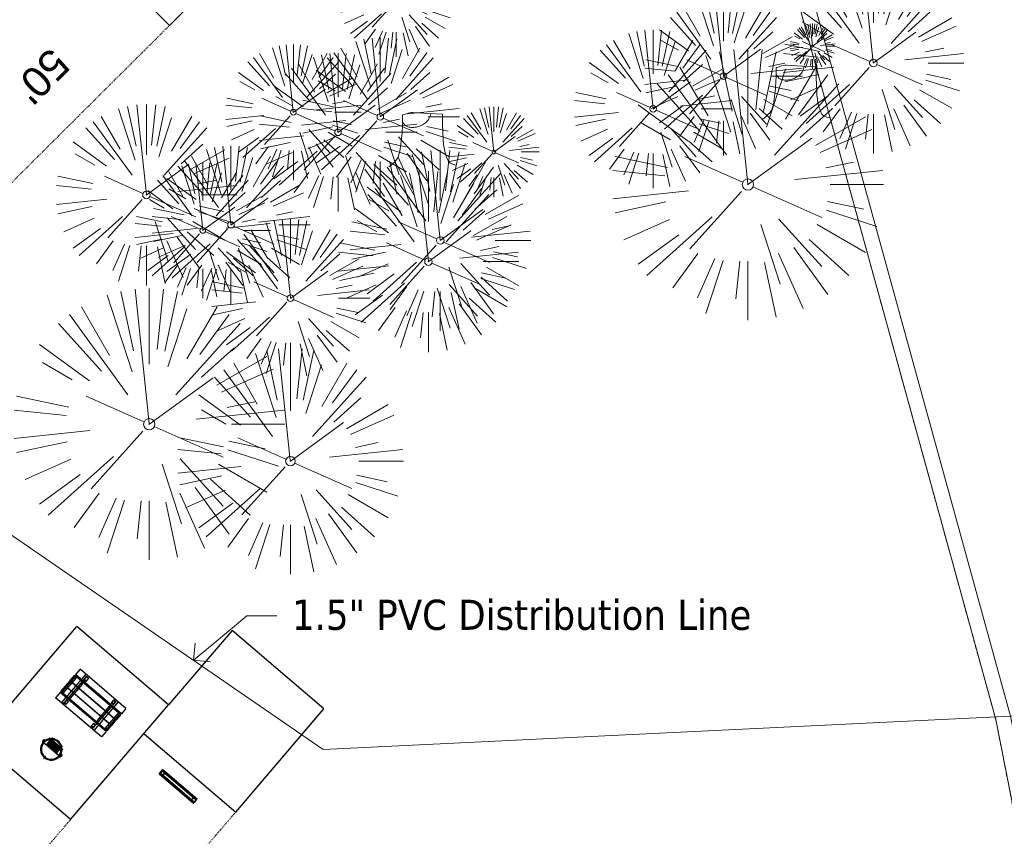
# Model space of a CAD drawing. Header units: feet. Extents: x 1134296 to 1140710, y 647902 to 649877.
# Tile 18 of 42: x 1134586 to 1134716, y 648709 to 648818. Entities that reach past the tile are written whole.
import ezdxf
from ezdxf import colors
from ezdxf.entities.mleader import LeaderData, LeaderLine
from ezdxf.lldxf.tags import DXFTag
from ezdxf.math import Vec2, Vec3

# ---------------------------------------------------------------- set-up
doc = ezdxf.new("R2010")
doc.units = ezdxf.units.FT
doc.header["$MEASUREMENT"] = 0
doc.linetypes.add('PHANTOM2', pattern=[1.25, 0.625, -0.125, 0.125, -0.125, 0.125, -0.125])
doc.linetypes.add('RAD', pattern=[0.13, 0.08, -0.05])
for name, color, linetype, lineweight in [('-ANGLE-IRON', 8, 'Continuous', 25), ('V-ANNO-TEXT', 8, 'Continuous', 13), ('V-SITE-VEGE', 8, 'Continuous', 18), ('V-UTIL-WATR-LINE', 8, 'WATER', 15)]:
    doc.layers.add(name, color=color, linetype=linetype, lineweight=lineweight)
for name, color, linetype in [('-BOLTS-LAGS-SCREWS', 7, 'Continuous'), ('-CONCRETE', 9, 'Continuous'), ('-HARDWARE', 7, 'Continuous'), ('-TIMBER', 6, 'Continuous'), ('C-CAMPSITE-PADS', 6, 'Continuous'), ('C-PRKG-ASPH', 5, 'Continuous'), ('C-PRKG-WHEL-STOP', 5, 'Continuous'), ('C-ROAD-GRVL', 1, 'RAD'), ('G-TEXT-ST02', 2, 'Continuous'), ('G-XREF', 7, 'Continuous')]:
    doc.layers.add(name, color=color, linetype=linetype)
doc.styles.add('Arial', font='arial.ttf', dxfattribs={"height": 180})
doc.styles.add('SEI-Dim & Leader', font='tahoma.ttf')
doc.styles.get("Standard").update_dxf_attribs({"font": 'arial.ttf'})
tags = doc.linetypes.add('WATER', pattern='A,1.5,-0.2,["W",Standard,S=0.08,R=0,X=-0.1,Y=-0.04],-0.05', length=1.75).pattern_tags.tags
tags[6] = DXFTag(74, 10)

# ---------------------------------------------------------------- blocks, each defined once
blk = doc.blocks.new('V-SITE-VEGE-Coniferious Tree 2')
at = {"color": 0, "linetype": 'ByBlock'}
for p, q in [((-0.0626, 0.1926), (-0.1545, 0.4755)), ((-0.0575, 0.2704), (-0.104, 0.4891)), ((-0.0003, 0.0026), (-0.0523, 0.4973)), ((0, 0.2219), (0, 0.5)), ((0.0289, 0.2753), (0.0522, 0.4973)), ((0.0572, 0.2693), (0.1039, 0.4891)), ((-0.0791, 0.1089), (-0.2939, 0.4045)), ((-0.146, 0.2528), (-0.25, 0.433)), ((0.0685, 0.211), (0.1382, 0.4256)), ((0.1391, 0.2411), (0.25, 0.433)), ((0.1869, 0.2573), (0.2939, 0.4045)), ((-0.1757, 0.1951), (-0.3346, 0.3716)), ((0.0978, 0.1086), (0.3345, 0.3716)), ((-0.2201, 0.1599), (-0.4046, 0.2939)), ((0.192, 0.1729), (0.3116, 0.2806)), ((-0.2844, 0.1642), (-0.3931, 0.227)), ((0.2488, 0.1436), (0.433, 0.25)), ((0.2659, 0.1184), (0.4568, 0.2034)), ((-0.0009, -0.0007), (0.235, 0.1707)), ((-0.2961, 0.0629), (-0.4891, 0.1039)), ((-0.0199, 0.0089), (-0.2319, 0.1032)), ((0.2873, 0.0611), (0.3885, 0.0826)), ((-0.306, 0.0322), (-0.4973, 0.0523)), ((0.1731, 0.0182), (0.4972, 0.0523)), ((0.3025, 0), (0.5, 0)), ((-0.2183, -0.0229), (-0.4973, -0.0523)), ((-0.023, -0.0255), (-0.2138, -0.2374)), ((0.0185, -0.0083), (0.272, -0.1211)), ((-0.3022, -0.0642), (-0.4891, -0.1039)), ((0.2936, -0.0624), (0.4274, -0.0908)), ((0.2891, -0.094), (0.4755, -0.1545)), ((-0.2881, -0.1283), (-0.4568, -0.2034)), ((-0.132, -0.1189), (-0.3716, -0.3346)), ((0.1144, -0.1271), (0.2718, -0.3019)), ((0.0478, -0.1473), (0.1192, -0.3671)), ((0.2555, -0.1475), (0.433, -0.25)), ((-0.2545, -0.1849), (-0.4046, -0.2939)), ((0.2254, -0.2029), (0.3716, -0.3346)), ((-0.1843, -0.2536), (-0.2767, -0.3808)), ((0.1689, -0.2325), (0.2939, -0.4045)), ((-0.1214, -0.2725), (-0.1856, -0.4168)), ((-0.091, -0.2799), (-0.1545, -0.4755)), ((-0.0297, -0.2818), (-0.0443, -0.4216)), ((0, -0.2818), (0, -0.5)), ((0.061, -0.2873), (0.1039, -0.4891)), ((0.1131, -0.2541), (0.2033, -0.4568))]:
    blk.add_line(p, q, dxfattribs=at)
blk.add_circle((0, 0), 0.0208)
blk = doc.blocks.new('_Open90')
at = {"color": 0, "linetype": 'ByBlock', "lineweight": -2}
for p, q in [((-0.5, 0.5), (0, 0)), ((0, 0), (-1, 0)), ((0, 0), (-0.5, -0.5))]:
    blk.add_line(p, q, dxfattribs=at)
blk = doc.blocks.new('V-SITE-VEGE-Stump')
for points in [[(-0.0776, 0.1565, -0.027668), (-0.0534, 0.1634, -0.067978), (-0.0432, 0.1643), (0.0086, 0.1616), (0.054, 0.1591)], [(-0.1229, -0.0143, 0.052613), (-0.0986, 0.0077, 0.106195), (-0.0905, 0.0219, 0.044862), (-0.0837, 0.0527, 0.020074), (-0.0776, 0.1229, 0.011675), (-0.0773, 0.1364, 0.007866), (-0.0776, 0.1565)], [(0.0151, 0.1613, -0.082864), (0.0081, 0.142, -0.111324), (-0.0021, 0.1306, -0.039313), (-0.0159, 0.1223, -0.049197), (-0.028, 0.1177, -0.066002), (-0.0447, 0.1155, -0.070187), (-0.0604, 0.1177, -0.114859), (-0.0685, 0.1223, -0.075938), (-0.0773, 0.1332)], [(0.054, 0.1591, 0.004334), (0.0538, 0.1369, 0.008344), (0.054, 0.1254), (0.0561, 0.0762, 0.046252), (0.0624, 0.0317, 0.069625), (0.0733, 0.0038, 0.149725), (0.0794, -0.002, 0.058523), (0.0992, -0.0091)]]:
    blk.add_lwpolyline(points, format="xyb")
blk = doc.blocks.new('Wheel_Stop')
for points in [[(-36, 6.75), (36, 6.75)], [(-36, -2.25), (-36, 6.75)], [(-35.625, 4.5), (-36, 6.75)], [(-35.625, 0), (-36, -2.25)], [(-35.955, 6.48), (35.955, 6.48)], [(-35.625, 4.5), (-35.625, 0)], [(-35.625, 4.5), (35.625, 4.5)], [(-35.625, 0), (35.625, 0)], [(35.625, 4.5), (36, 6.75)], [(35.625, 4.5), (35.625, 0)], [(35.625, 0), (36, -2.25)], [(36, -2.25), (36, 6.75)], [(-36, -2.25), (36, -2.25)], [(-35.955, -1.98), (35.955, -1.98)]]:
    blk.add_lwpolyline(points)
for centre in [(-30, 2.25), (30, 2.25)]:
    blk.add_circle(centre, 0.5)
blk = doc.blocks.new('10FT_Precast Table')
at = {"layer": '-ANGLE-IRON'}
for p, q in [((-28.5, 21.1), (-28.5, 27.6)), ((-28.5, 27.6), (-24.5, 27.6)), ((-24.5, 21.1), (-28.5, 21.1)), ((-24.5, 27.6), (-24.5, 21.1)), ((28.5, 21.1), (28.5, 27.6)), ((28.5, 27.6), (32.5, 27.6)), ((32.5, 21.1), (28.5, 21.1)), ((32.5, 27.6), (32.5, 21.1)), ((-43.5, 15.3), (-46.5, 15.3)), ((-46.5, 15.3), (-46.5, -15.3)), ((-43.5, -15.3), (-43.5, 15.3)), ((-25.5, 15.3), (-28.5, 15.3)), ((-28.5, 15.3), (-28.5, -15.3)), ((-25.5, -15.3), (-25.5, 15.3)), ((32.5, 15.3), (29.5, 15.3)), ((29.5, 15.3), (29.5, -15.3)), ((32.5, -15.3), (32.5, 15.3)), ((46.5, 15.3), (43.5, 15.3)), ((43.5, 15.3), (43.5, -15.3)), ((46.5, -15.3), (46.5, 15.3)), ((-46.5, -15.3), (-43.5, -15.3)), ((-28.5, -15.3), (-25.5, -15.3)), ((29.5, -15.3), (32.5, -15.3)), ((43.5, -15.3), (46.5, -15.3)), ((-28.5, -27.6), (-28.5, -21.1)), ((-28.5, -21.1), (-24.5, -21.1)), ((-24.5, -27.6), (-28.5, -27.6)), ((-24.5, -21.1), (-24.5, -27.6)), ((28.5, -27.6), (28.5, -21.1)), ((28.5, -21.1), (32.5, -21.1)), ((32.5, -27.6), (28.5, -27.6)), ((32.5, -21.1), (32.5, -27.6))]:
    blk.add_line(p, q, dxfattribs=at)
at = {"layer": '-BOLTS-LAGS-SCREWS'}
for centre in [(-26.5, 26.1), (-26.5, 22.6), (30.5, 26.1), (30.5, 22.6), (-45, 14.3), (-45, 8.8), (-45, 2.8), (-27, 14.3), (-27, 8.8), (-27, 2.8), (31, 14.3), (31, 8.8), (31, 2.8), (45, 14.3), (45, 8.8), (45, 2.8), (-45, -2.8), (-45, -8.8), (-45, -14.3), (-27, -2.8), (-27, -8.8), (-27, -14.3), (31, -2.8), (31, -8.8), (31, -14.3), (45, -2.8), (45, -8.8), (45, -14.3), (-26.5, -22.6), (-26.5, -26.1), (30.5, -22.6), (30.5, -26.1)]:
    blk.add_circle(centre, 0.156, dxfattribs=at)
at = {"layer": '-CONCRETE'}
for p, q in [((-32, -30), (-32, 30)), ((-28.5, 30), (-28.5, 27.6)), ((-28.5, -27.1), (-28.5, 27.1)), ((32.5, 30), (32.5, 27.6)), ((32.5, -27.1), (32.5, 27.1)), ((36, -30), (36, 30)), ((-28.5, -30), (-28.5, -27.6)), ((32.5, -27.6), (32.5, -30))]:
    blk.add_line(p, q, dxfattribs=at)
at = {"layer": '-TIMBER'}
for p, q in [((-48, 18.7), (-48, 30)), ((-48, 30), (48, 30)), ((-48, 18.7), (48, 18.7)), ((-48, 5.9), (-48, 17.1)), ((-48, 17.1), (48, 17.1)), ((48, 18.7), (48, 30)), ((48, 17.1), (48, 5.9)), ((-48, 5.9), (48, 5.9)), ((-48, -5.6), (-48, 5.6)), ((-48, 5.6), (48, 5.6)), ((48, 5.6), (48, -5.6)), ((48, -5.6), (-48, -5.6)), ((-48, -17.1), (-48, -5.9)), ((48, -5.9), (-48, -5.9)), ((48, -5.9), (48, -17.1)), ((48, -17.1), (-48, -17.1)), ((-48, -30), (-48, -18.7)), ((-48, -18.7), (48, -18.7)), ((-48, -30), (48, -30)), ((48, -30), (48, -18.7))]:
    blk.add_line(p, q, dxfattribs=at)
blk = doc.blocks.new('*X1295')
at = {"color": 0}
for p, q in [((146.1, 353.6), (146.1, 353.7)), ((146.1, 352.9), (146.8, 353.6)), ((146.1, 352.5), (146.8, 353.3)), ((146.1, 351.8), (146.8, 352.6)), ((146.1, 351.5), (146.8, 352.2)), ((146.1, 350.8), (146.8, 351.5)), ((146.3, 350.7), (146.8, 351.2))]:
    blk.add_line(p, q, dxfattribs=at)
blk = doc.blocks.new('Pilot Rocks FS-30_18_PA')
at = {"layer": '-HARDWARE'}
for p, q in [((-8.8, 0), (-17.9, 0)), ((-17.9, 0), (-12.8, 0)), ((-10.2, 0), (10.2, 0)), ((8.8, 0), (17.9, 0)), ((12.8, 0), (17.9, 0)), ((-18.9, -1.4), (-18.9, -1)), ((-18.9, -1.4), (-18.9, -1)), ((-18.9, -4.6), (-18.9, -1.4)), ((-18.9, -1.4), (-18.9, -1.4)), ((-18.2, -1.4), (-18.2, -1)), ((-18.2, -1), (-18.2, -1.4)), ((-18.2, -1.4), (-18.1, -1.4)), ((-18.1, -1.4), (-18.1, -4.6)), ((-8.8, -0.6), (-17.9, -0.6)), ((-13.3, -0.6), (-17.9, -0.6)), ((-10.2, -0.6), (10.2, -0.6)), ((-10.2, -0.6), (-10.2, -11.3)), ((-10.2, -11.3), (-10.2, -14.8)), ((-10.2, -13.7), (-10.2, -14.8)), ((-9.5, -0.6), (-9.5, -11.3)), ((-9.5, -11.3), (-9.5, -14.8)), ((-9.5, -11.6), (9.5, -11.6)), ((-9.5, -12.3), (9.5, -12.3)), ((-9.5, -14.8), (-9.5, -14.5)), ((-8.8, -0.6), (-8.8, -11.6)), ((-8.3, -0.6), (-8.3, -11.6)), ((-7.5, -0.6), (-7.5, -11.6)), ((-7, -0.6), (-7, -11.6)), ((-6.2, -0.6), (-6.2, -11.6)), ((-5.7, -0.6), (-5.7, -11.6)), ((-4.9, -0.6), (-4.9, -11.6)), ((-4.3, -0.6), (-4.3, -11.6)), ((-3.6, -0.6), (-3.6, -11.6)), ((-3, -0.6), (-3, -11.6)), ((-2.2, -0.6), (-2.2, -11.6)), ((-1.7, -0.6), (-1.7, -11.6)), ((-0.9, -0.6), (-0.9, -11.6)), ((-0.4, -0.6), (-0.4, -11.6)), ((0.4, -0.6), (0.4, -11.6)), ((0.9, -0.6), (0.9, -11.6)), ((1.7, -0.6), (1.7, -11.6)), ((2.2, -0.6), (2.2, -11.6)), ((3, -0.6), (3, -11.6)), ((3.6, -0.6), (3.6, -11.6)), ((4.3, -0.6), (4.3, -11.6)), ((4.9, -0.6), (4.9, -11.6)), ((5.7, -0.6), (5.7, -11.6)), ((6.2, -0.6), (6.2, -11.6)), ((7, -0.6), (7, -11.6)), ((7.5, -0.6), (7.5, -11.6)), ((8.3, -0.6), (8.3, -11.6)), ((8.8, -0.6), (8.8, -11.6)), ((17.9, -0.6), (8.8, -0.6)), ((9.5, -0.6), (9.5, -11.3)), ((9.5, -11.3), (9.5, -14.8)), ((9.5, -14.5), (9.5, -14.8)), ((10.2, -0.6), (10.2, -11.3)), ((10.2, -11.3), (10.2, -14.8)), ((10.2, -14.8), (10.2, -13.7)), ((18.1, -4.6), (18.1, -1.4)), ((18.1, -1.4), (18.2, -1.4)), ((18.9, -4.6), (18.1, -4.6)), ((18.2, -1.4), (18.2, -1)), ((18.2, -1.4), (18.2, -1)), ((18.9, -1.4), (18.9, -1)), ((18.9, -1), (18.9, -1.4)), ((18.9, -1.4), (18.9, -1.4)), ((18.9, -1.4), (18.9, -4.6))]:
    blk.add_line(p, q, dxfattribs=at)
at = {"layer": '-HARDWARE', "flags": 128}
for points in [[(0, 18.2, 1), (-0.6, 18.2), (-0.6, 15, 1), (0, 15), (0, 18.2)], [(-11.8, -8.9, -1), (-11.3, -9.4), (-13.5, -11.7, -1), (-14, -11.3), (-11.8, -8.9)], [(11.8, -8.9, 1), (11.3, -9.4), (13.5, -11.7, 1), (14, -11.3), (11.8, -8.9)]]:
    blk.add_lwpolyline(points, format="xyb", dxfattribs=at)
at = {"layer": '-HARDWARE'}
for points in [[(-18.9, -4.6), (-18.9, -1.4), (-18.1, -1.4), (-18.1, -4.6)], [(-7.5, -11.6), (-8.3, -11.6), (-8.3, -0.6), (-7.5, -0.6)], [(-6.2, -11.6), (-7, -11.6), (-7, -0.6), (-6.2, -0.6)], [(-4.9, -11.6), (-5.7, -11.6), (-5.7, -0.6), (-4.9, -0.6)], [(-3.6, -11.6), (-4.3, -11.6), (-4.3, -0.6), (-3.6, -0.6)], [(-2.2, -11.6), (-3, -11.6), (-3, -0.6), (-2.2, -0.6)], [(-0.9, -11.6), (-1.7, -11.6), (-1.7, -0.6), (-0.9, -0.6)], [(-0.4, -11.6), (0.4, -11.6), (0.4, -0.6), (-0.4, -0.6)], [(0.9, -11.6), (1.7, -11.6), (1.7, -0.6), (0.9, -0.6)], [(2.2, -11.6), (3, -11.6), (3, -0.6), (2.2, -0.6)], [(3.6, -11.6), (4.3, -11.6), (4.3, -0.6), (3.6, -0.6)], [(4.9, -11.6), (5.7, -11.6), (5.7, -0.6), (4.9, -0.6)], [(6.2, -11.6), (7, -11.6), (7, -0.6), (6.2, -0.6)], [(7.5, -11.6), (8.3, -11.6), (8.3, -0.6), (7.5, -0.6)], [(18.9, -4.6), (18.9, -1.4), (18.1, -1.4), (18.1, -4.6)]]:
    blk.add_lwpolyline(points, close=True, dxfattribs=at)
for centre, radius, start, end in [((0, 0), 17.1, 0.1484, 179.8516), ((0, 0), 15.7, 0.161, 179.839), ((-17.9, -1), 1, 90, 180), ((-17.9, -1), 1, 90, 180), ((17.9, -1), 1, 0, 90), ((17.9, -1), 1, 0, 90), ((-17.9, -1), 0.333, 90, 180), ((-17.9, -1), 0.333, 90, 180), ((0, 0), 17.1, 182.0901, 220.7491), ((0, 0), 15.7, 182.2674, 220.2248), ((0, 0), 17.1, 220.7491, 233.2978), ((0, 0), 15.7, 220.2248, 229.5861), ((-9.9, -11.6), 0.333, 0, 180), ((-9.9, -14.8), 0.333, 180, 0), ((-9.9, -14.8), 0.333, 180, 0), ((0, 0), 15.7, 232.704, 307.296), ((0, 0), 17.1, 236.0414, 303.9586), ((9.9, -11.6), 0.333, 0, 180), ((9.9, -14.8), 0.333, 180, 0), ((9.9, -14.8), 0.333, 180, 0), ((0, 0), 15.7, 310.4139, 319.7752), ((0, 0), 17.1, 306.7022, 319.2509), ((0, 0), 15.7, 319.7752, 357.7326), ((0, 0), 17.1, 319.2509, 357.9099), ((17.9, -1), 0.333, 0, 90), ((17.9, -1), 0.333, 0, 90)]:
    blk.add_arc(centre, radius, start, end, dxfattribs=at)
at = {"layer": '-HARDWARE', "rotation": 180}
for p, xscale, yscale, zscale in [((137.7, 372.6), 1.066666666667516, 1.066666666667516, 1.066666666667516), ((-137.7, 372.6), -1.066666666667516, 1.066666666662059, 1.066666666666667)]:
    blk.add_blockref('*X1295', p, dxfattribs=dict(at, xscale=xscale, yscale=yscale, zscale=zscale))
blk = doc.blocks.new('C_PBASE-PACTOLA_02403811')
at = {"layer": 'C-CAMPSITE-PADS'}
for points in [[(1134605.68, 648816.76), (1134618.43, 648829.47), (1134607.14, 648840.8), (1134597.93, 648831.63)], [(1134594.39, 648828.1), (1134605.68, 648816.76)], [(1134592.54, 648711.42), (1134580.38, 648721.82), (1134593.38, 648737.02)], [(1134605.54, 648726.63), (1134593.38, 648737.02)], [(1134614.45, 648712.43), (1134626.15, 648726.11), (1134613.99, 648736.51), (1134605.54, 648726.63)], [(1134592.54, 648711.42), (1134605.54, 648726.63)], [(1134602.29, 648722.82), (1134614.45, 648712.43)]]:
    blk.add_lwpolyline(points, dxfattribs=at)
at = {"layer": 'C-ROAD-GRVL', "flags": 128}
for points in [[(1134605.68, 648816.76), (1134559.19, 648770.46, 0.22991), (1134552, 648749.84)], [(1134614.45, 648712.43), (1134573.52, 648664.55, 0.229229), (1134568, 648643.49)], [(1134561.01, 648684.77, 0.646444), (1134568.01, 648682.73), (1134592.54, 648711.42)]]:
    blk.add_lwpolyline(points, format="xyb", dxfattribs=at)
at = {"layer": '-HARDWARE', "xscale": 0.08333333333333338, "yscale": 0.08333333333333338, "zscale": 0.08333333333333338, "rotation": 139.4735373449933}
blk.add_blockref('Pilot Rocks FS-30_18_PA', (1134589.99, 648720.74), dxfattribs=at)
at = {"xscale": 0.08333333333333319, "yscale": 0.08333333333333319, "zscale": 0.08333333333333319, "rotation": 139.4735373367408}
blk.add_blockref('10FT_Precast Table', (1134595.23, 648726.88), dxfattribs=at)
at = {"layer": 'C-PRKG-WHEL-STOP', "xscale": 0.08333333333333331, "yscale": 0.08333333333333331, "zscale": 0.08333333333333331, "rotation": 319.4735373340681}
blk.add_blockref('Wheel_Stop', (1134606.71, 648715.68), dxfattribs=at)
at = {"layer": 'C-CAMPSITE-PADS', "style": 'Arial'}
blk.add_text("50'", height=4, rotation=225.377, dxfattribs=at).set_placement((1134589.91, 648814.01))
blk = doc.blocks.new('C_PHTCH-PACTOLA_02403811')
at = {"layer": 'C-PRKG-ASPH'}
h = blk.add_hatch(dxfattribs=at)
h.set_pattern_fill('ANSI31', color=256, scale=10, angle=70)
edge = h.paths.add_edge_path(flags=16)
edge.add_arc((1135093.57, 648760.36), 542, 143.5704, 153.2664, ccw=False)
edge.add_arc((1135093.57, 648760.36), 542, 133.8743, 143.5704, ccw=False)
edge.add_line((1134717.92, 649151.06), (1134791.74, 649222.04))
edge.add_arc((1134924.81, 649083.64), 192, 124.3358, 133.8743, ccw=False)
edge.add_line((1134816.52, 649242.18), (1134837.54, 649256.54))
edge.add_arc((1134886.61, 649184.7), 87, 64.8666, 124.3358, ccw=False)
edge.add_line((1134923.57, 649263.47), (1134945.86, 649253.01))
edge.add_arc((1134736.9, 648807.59), 492, 56.4591, 64.8666, ccw=False)
edge.add_line((1135008.74, 649217.67), (1135070.9, 649176.46))
edge.add_arc((1135036.64, 649124.78), 62, -10.868, 56.4591, ccw=False)
edge.add_line((1135097.53, 649113.09), (1135091.83, 649083.4))
edge.add_arc((1135001.48, 649100.74), 92, 337.8486, 349.132, ccw=False)
edge.add_line((1135086.69, 649066.05), (1135029.44, 648925.41))
edge.add_arc((1134573.75, 649110.92), 492, 335.736, 337.8486, ccw=False)
edge.add_line((1135022.29, 648908.74), (1134970.11, 648792.98))
edge.add_line((1134970.11, 648792.98), (1134955.07, 648759.62))
edge.add_arc((1134506.53, 648961.81), 492, 331.3466, 335.736, ccw=False)
edge.add_line((1134938.28, 648725.89), (1134902.77, 648660.9))
edge.add_arc((1134778.16, 648728.99), 142, 305.9573, 331.3466, ccw=False)
edge.add_line((1134861.54, 648614.05), (1134757.48, 648538.57))
edge.add_arc((1134835.58, 648430.91), 133, 125.9573, 166.4172)
edge.add_arc((1134672.28, 648470.36), 35, 244.1086, 346.4172, ccw=False)
edge.add_arc((1134691.46, 648509.91), 78.96, 214.9055, 244.1168, ccw=False)
edge.add_line((1134626.71, 648464.73), (1134623.06, 648469.96))
edge.add_arc((1134821.51, 648608.47), 242, 191.1168, 214.9138, ccw=False)
edge.add_line((1134584.05, 648561.81), (1134566.4, 648651.59))
edge.add_arc((1135049.17, 648746.46), 492, 187.9519, 191.1168, ccw=False)
edge.add_line((1134561.9, 648678.39), (1134552.83, 648743.38))
edge.add_arc((1134842.02, 648783.77), 292, 166.3961, 187.9519, ccw=False)
edge.add_line((1134558.21, 648852.45), (1134566.77, 648887.84))
edge.add_arc((1135093.57, 648760.36), 542, 158.0478, 166.3961, ccw=False)
edge.add_arc((1135093.57, 648760.36), 542, 153.2664, 158.0478, ccw=False)
edge = h.paths.add_edge_path()
edge.add_line((1134664.93, 648091.02), (1134641.75, 648097.24))
edge.add_arc((1135131.44, 647965.88), 507, 154.1155, 164.9841, ccw=False)
edge.add_arc((1135131.44, 647965.88), 507, 153.4315, 154.1155, ccw=False)
edge.add_arc((1134241.51, 648410.91), 488, 333.4315, 338.6384)
edge.add_line((1134695.99, 648233.15), (1134704.11, 648253.93))
edge.add_arc((1134529.03, 648322.41), 188, 338.6384, 377.1955)
edge.add_arc((1134651.31, 648360.25), 60, 17.1955, 74.9727)
edge.add_line((1134666.86, 648418.2), (1134661.5, 648419.81))
edge.add_arc((1134691.49, 648509.95), 95, 223.9419, 251.5981, ccw=False)
edge.add_arc((1134691.54, 648509.98), 95.06, 214.9166, 223.9393, ccw=False)
edge.add_line((1134613.59, 648455.57), (1134609.94, 648460.8))
edge.add_arc((1134821.51, 648608.47), 258, 191.1168, 214.9138, ccw=False)
edge.add_line((1134568.35, 648558.72), (1134550.7, 648648.51))
edge.add_arc((1135049.17, 648746.46), 508, 187.9519, 191.1168, ccw=False)
edge.add_line((1134546.06, 648676.18), (1134536.98, 648741.16))
edge.add_arc((1134842.02, 648783.77), 308, 166.3961, 187.9519, ccw=False)
edge.add_line((1134542.66, 648856.22), (1134551.22, 648891.6))
edge.add_arc((1135093.57, 648760.36), 558, 163.9213, 166.3961, ccw=False)
edge.add_arc((1134538.18, 648920.44), 20, 343.9213, 402.7699)
edge.add_line((1134552.86, 648934.02), (1134533.45, 648955.01))
edge.add_arc((1135093.57, 648760.36), 592.98, 146.01874, 160.8371, ccw=False)
edge.add_line((1134601.86, 649091.79), (1134616.58, 649064.03))
edge.add_arc((1134621, 649066.38), 5, 207.9516, 327.0741)
edge.add_arc((1135093.57, 648760.36), 558, 133.8743, 147.0741, ccw=False)
edge.add_line((1134706.83, 649162.6), (1134780.65, 649233.58))
edge.add_arc((1134924.81, 649083.64), 208, 124.3358, 133.8743, ccw=False)
edge.add_line((1134807.49, 649255.39), (1134828.52, 649269.75))
edge.add_arc((1134886.61, 649184.7), 103, 64.8666, 124.3358, ccw=False)
edge.add_line((1134930.36, 649277.95), (1134952.66, 649267.49))
edge.add_arc((1134736.9, 648807.59), 508, 56.4591, 64.8666, ccw=False)
edge.add_line((1135017.58, 649231), (1135079.74, 649189.8))
edge.add_arc((1135036.64, 649124.78), 78, -10.868, 56.4591, ccw=False)
edge.add_line((1135113.25, 649110.08), (1135107.54, 649080.38))
edge.add_arc((1135001.48, 649100.74), 108, 337.8486, 349.132, ccw=False)
edge.add_line((1135101.51, 649060.02), (1135044.25, 648919.38))
edge.add_arc((1134573.75, 649110.92), 508, 335.736, 337.8486, ccw=False)
edge.add_line((1135036.87, 648902.16), (1134969.66, 648753.05))
edge.add_arc((1134506.53, 648961.81), 508, 331.3466, 335.736, ccw=False)
edge.add_line((1134952.32, 648718.22), (1134916.81, 648653.23))
edge.add_arc((1134778.16, 648728.99), 158, 305.9573, 331.3466, ccw=False)
edge.add_line((1134870.94, 648601.1), (1134766.88, 648525.62))
edge.add_arc((1134835.58, 648430.91), 117, 125.9573, 162.2649)
edge.add_arc((1134752.71, 648457.41), 30, 162.2649, 196.8024)
edge.add_arc((1134835.58, 648430.91), 113, 170.9217, 197.5477)
edge.add_line((1134727.84, 648396.84), (1134731.16, 648386.32))
edge.add_arc((1134529.03, 648322.41), 212, 11.3401, 17.5477, ccw=False)
edge.add_arc((1134529.06, 648322.4), 211.97, -20.6491, 11.3422, ccw=False)
edge.add_arc((1134759.87, 648235.31), 34.72, 159.1872, 239.4136)
edge.add_line((1134742.2, 648205.42), (1134709.51, 648185.7))
edge.add_line((1134709.51, 648185.7), (1134699, 648181.01))
edge.add_arc((1135131.44, 647965.88), 483, 153.5512, 164.9841)
h = blk.add_hatch(dxfattribs=at)
h.set_pattern_fill('ANSI31', color=256, scale=10, angle=70)
edge = h.paths.add_edge_path()
edge.add_arc((1134528.12, 648951.57), 468.12, 332.7083, 335.7919)
edge.add_line((1134955.07, 648759.62), (1134970.11, 648792.98))
edge.add_arc((1134854.66, 648781.61), 116, 5.6217, 27.2539)
edge.add_line((1134957.79, 648834.73), (1134921.93, 648904.35))
edge.add_arc((1134737.02, 648809.1), 208, 27.2539, 94.1168)
edge.add_line((1134722.09, 649016.56), (1134632.5, 649010.11))
edge.add_arc((1134637.24, 648944.28), 66, 94.1168, 114.8502)
edge.add_arc((1135093.57, 648760.36), 542, 153.2664, 158.0478)
edge.add_arc((1134637.24, 648944.28), 50, 94.1168, 158.0478, ccw=False)
edge.add_line((1134633.65, 648994.15), (1134723.23, 649000.6))
edge.add_arc((1134737.02, 648809.1), 192, 27.2539, 94.1168, ccw=False)
edge.add_line((1134907.7, 648897.02), (1134943.56, 648827.41))
edge.add_arc((1134854.66, 648781.61), 100, -26.5394, 27.2539, ccw=False)
blk = doc.blocks.new('C_XBASE-PACTOLA_02403811')
at = {"layer": 'V-UTIL-WATR-LINE', "flags": 128}
for points in [[(1134858.56, 648010.49), (1134826.55, 648169.78), (1134826.36, 648170.82), (1134717.16, 648725.14), (1134629.62, 649043.23), (1134625.05, 649060.91), (1134616.07, 649112.68), (1134604.91, 649127.23)], [(1134591.1, 648882.28), (1134535.17, 648864.35), (1134533.85, 648857.05), (1134522.21, 648792.11), (1134626.05, 648720.74), (1134717.16, 648725.14), (1134753.65, 648734.57), (1134963.23, 648772.06), (1135008.67, 648766.44)]]:
    blk.add_lwpolyline(points, dxfattribs=at)
at = {"layer": 'V-UTIL-WATR-LINE', "ltscale": 0.75, "flags": 128}
blk.add_lwpolyline([(1134856.6, 648010.1), (1134824.59, 648169.4), (1134824.4, 648170.45), (1134715.22, 648724.68), (1134627.69, 649042.71), (1134623.1, 649060.49), (1134614.19, 649111.86), (1134603.32, 649126.01)], dxfattribs=at)
at = {"layer": 'V-UTIL-WATR-LINE', "linetype": 'PHANTOM2', "ltscale": 0.75, "flags": 128}
blk.add_lwpolyline([(1134856.6, 648010.1), (1134824.59, 648169.4), (1134824.4, 648170.45), (1134715.22, 648724.68), (1134627.69, 649042.71), (1134623.1, 649060.49), (1134614.19, 649111.86), (1134603.32, 649126.01)], dxfattribs=at)
at = {"layer": 'V-SITE-VEGE'}
for name, p, xscale, yscale, zscale in [('V-SITE-VEGE-Coniferious Tree 2', (1134635.74, 648820.08), 14.99981880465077, 14.99981880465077, 14.99981880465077), ('V-SITE-VEGE-Coniferious Tree 2', (1134679.11, 648810.01), 20.99974632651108, 20.99974632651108, 20.99974632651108), ('V-SITE-VEGE-Coniferious Tree 2', (1134669.8, 648805.68), 20.99974632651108, 20.99974632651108, 20.99974632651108), ('V-SITE-VEGE-Coniferious Tree 2', (1134633.62, 648804.64), 20.99974632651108, 20.99974632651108, 20.99974632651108), ('V-SITE-VEGE-Coniferious Tree 2', (1134622.09, 648805.24), 17.99978256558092, 17.99978256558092, 17.99978256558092), ('V-SITE-VEGE-Coniferious Tree 2', (1134682.35, 648795.65), 35.99956513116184, 35.99956513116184, 35.99956513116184), ('V-SITE-VEGE-Coniferious Tree 2', (1134628.01, 648802.58), 20.99974632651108, 20.99974632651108, 20.99974632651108), ('V-SITE-VEGE-Stump', (1134689.22, 648804.85), 40.31522404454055, 40.31522404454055, 40.31522404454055), ('V-SITE-VEGE-Stump', (1134639.69, 648798.57), 40.31522404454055, 40.31522404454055, 40.31522404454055), ('V-SITE-VEGE-Coniferious Tree 2', (1134613.82, 648790.3), 20.99974632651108, 20.99974632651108, 20.99974632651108), ('V-SITE-VEGE-Coniferious Tree 2', (1134610.08, 648789.56), 17.99978256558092, 17.99978256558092, 17.99978256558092), ('V-SITE-VEGE-Coniferious Tree 2', (1134621.71, 648780.57), 20.99974632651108, 20.99974632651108, 20.99974632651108), ('V-SITE-VEGE-Coniferious Tree 2', (1134602.98, 648763.86), 35.99956513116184, 35.99956513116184, 35.99956513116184), ('V-SITE-VEGE-Coniferious Tree 2', (1134621.69, 648758.96), 29.99963760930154, 29.99963760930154, 29.99963760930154)]:
    blk.add_blockref(name, p, dxfattribs=dict(at, xscale=xscale, yscale=yscale, zscale=zscale))
at = {"layer": 'V-SITE-VEGE', "rotation": 8.537736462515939e-07}
for p, xscale, yscale, zscale in [((1134698.99, 648811.77), 23.99971008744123, 23.99971008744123, 23.99971008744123), ((1134690.93, 648813.99), 5.999927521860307, 5.999927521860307, 5.999927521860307), ((1134602.61, 648794.27), 23.99971008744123, 23.99971008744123, 23.99971008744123), ((1134648.68, 648799.97), 11.99985504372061, 11.99985504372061, 11.99985504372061), ((1134641.57, 648788.23), 23.99971008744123, 23.99971008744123, 23.99971008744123), ((1134640, 648785.43), 23.99971008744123, 23.99971008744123, 23.99971008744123)]:
    blk.add_blockref('V-SITE-VEGE-Coniferious Tree 2', p, dxfattribs=dict(at, xscale=xscale, yscale=yscale, zscale=zscale))
at = {"layer": 'V-ANNO-TEXT'}
ml = blk.add_multileader_mtext('Standard', dxfattribs=at)
ml.set_content('1.5" PVC Distribution Line', color=256, style='SEI-Dim & Leader')
ml.set_leader_properties(color=256, linetype='ByLayer', lineweight=-1)
ml.set_arrow_properties(name='OPEN90')
ml.build(insert=Vec2(0, 0))
ml.multileader.update_dxf_attribs({"text_left_attachment_type": 2, "text_right_attachment_type": 2, "dogleg_length": 0.1, "arrow_head_size": 3.2, "scale": 40})
ctx = ml.context
ctx.base_point, ctx.scale, ctx.arrow_head_size, ctx.plane_origin = Vec3(1134619.91, 648738.46), 40, 3.2, Vec3(1134608.85, 648732.56)
ctx.left_attachment, ctx.right_attachment = 2, 2
notes = []
notes.append((ctx, [(0, (1, 1, 0), (1134615.91, 648738.46), (1, 0), 4, [(0, [(1134608.85, 648732.56)], 0, [])])]))
ctx.mtext.insert, ctx.mtext.flow_direction = Vec3(1134621.91, 648740.59), 5
for ctx, leaders in notes:
    for number, flags, end, landing, length, lines in leaders:
        leader = LeaderData()
        leader.index, (leader.has_last_leader_line, leader.has_dogleg_vector, leader.attachment_direction) = number, flags
        leader.last_leader_point, leader.dogleg_vector, leader.dogleg_length = Vec3(end), Vec3(landing), length
        for number, points, colour, breaks in lines:
            line = LeaderLine()
            line.index, line.vertices, line.color, line.breaks = number, Vec3.list(points), colors.encode_raw_color(colour), breaks
            leader.lines.append(line)
        ctx.leaders.append(leader)

msp = doc.modelspace()

# ---------------------------------------------------------------- block references
at = {"layer": 'G-TEXT-ST02'}
msp.add_blockref('C_PHTCH-PACTOLA_02403811', (0, 0), dxfattribs=at)

# ---------------------------------------------------------------- next in the draw order: block references
at = {"layer": 'G-XREF'}
msp.add_blockref('C_XBASE-PACTOLA_02403811', (0, 0), dxfattribs=at)

# ---------------------------------------------------------------- next in the draw order: block references
msp.add_blockref('C_PBASE-PACTOLA_02403811', (0, 0), dxfattribs=at)

doc.saveas('drawing.dxf')
